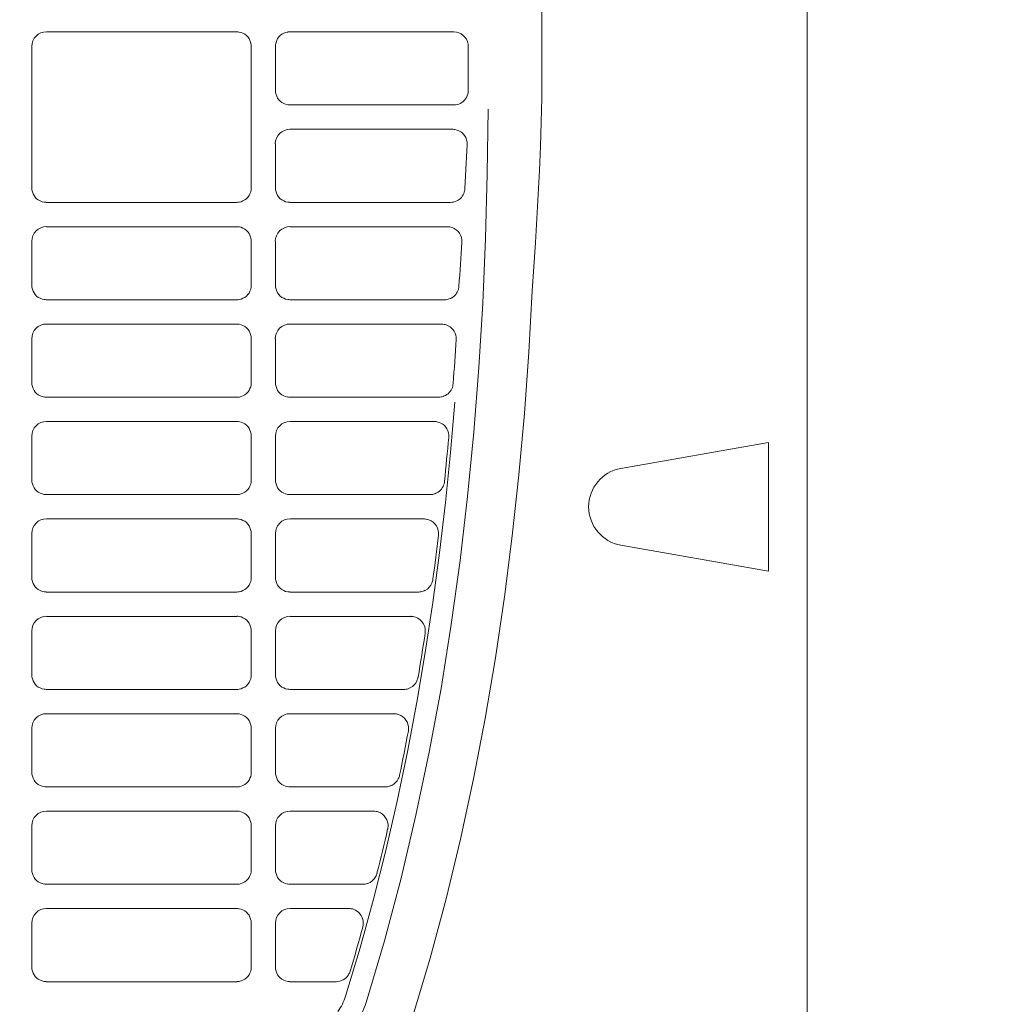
# Model space of a CAD drawing. Header units: millimetres. Extents: x -3034 to 546681, y -100001 to 133386.
# Tile 172 of 173: x 102839 to 102939, y -18222 to -18121. Entities that reach past the tile are written whole.
import ezdxf

# ---------------------------------------------------------------- set-up
doc = ezdxf.new("R2010")
doc.units = ezdxf.units.MM
doc.linetypes.add('ACAD_ISO03W100', pattern=[150, 60, -90])
doc.layers.get('Defpoints').update_dxf_attribs({"color": 252})
for name, color, linetype in [('___INST__AR_podstawy', 3, 'Continuous'), ('DETAIL', 5, 'Continuous'), ('ELEK CIENKIE', 80, 'Continuous'), ('ELEK ODGROMÓWKA', 214, 'Continuous')]:
    doc.layers.add(name, color=color, linetype=linetype)
doc.layers.add('I_WYMIARY', color=6, linetype='Continuous', lineweight=18)
doc.styles.add('DETALE1_100', font='arial.ttf', dxfattribs={"width": 0.6, "height": 200})
doc.dimstyles.new('Detale 1_100', dxfattribs={"dimscale": 0.12, "dimtxt": 250, "dimasz": 20, "dimexe": 50, "dimexo": 0, "dimgap": 30, "dimtad": 1, "dimdec": 1, "dimlfac": 0.1, "dimzin": 9, "dimdsep": 46, "dimtxsty": 'DETALE1_100', "dimblk1": 'DIM_KRESKA_', "dimblk2": 'DIM_KRESKA_', "dimsah": 1, "dimcen": 0, "dimse1": 1, "dimse2": 1, "dimclrd": 256, "dimclre": 256, "dimclrt": 256, "dimadec": 0, "dimazin": 0, "dimtfac": 0.01, "dimtdec": 1, "dimtix": 1, "dimtofl": 0, "dimtmove": 0, "dimatfit": 3, "dimfxl": 1, "dimtolj": 1, "dimtzin": 12, "dimlwd": -1, "dimarcsym": 0})

# ---------------------------------------------------------------- blocks, each defined once
blk = doc.blocks.new('iglice')
at = {"layer": 'ELEK CIENKIE', "color": 80, "linetype": 'ACAD_ISO03W100', "ltscale": 3}
blk.add_circle((-5706.4, 7322.5), 4350, dxfattribs=at)
blk = doc.blocks.new('wentDACH')
at = {"layer": 'DETAIL', "color": 8, "linetype": 'Continuous', "lineweight": 9}
for p, q in [((-83114.92, 25700.64), (-83114.92, 25059.55)), ((-83142.17, 25272.04), (-83142.17, 25488.14)), ((-83192.99, 25278.84), (-83173.46, 25278.84)), ((-83173.02, 25278.78), (-83173.23, 25278.83)), ((-83172.83, 25278.7), (-83173.02, 25278.78)), ((-83172.64, 25278.6), (-83172.83, 25278.7)), ((-83172.47, 25278.47), (-83172.64, 25278.6)), ((-83172.32, 25278.32), (-83172.47, 25278.47)), ((-83172.2, 25278.15), (-83172.32, 25278.32)), ((-83169.13, 25278.32), (-83169.26, 25278.15)), ((-83168.99, 25278.47), (-83169.13, 25278.32)), ((-83168.82, 25278.6), (-83168.99, 25278.47)), ((-83168.63, 25278.7), (-83168.82, 25278.6)), ((-83168.43, 25278.78), (-83168.63, 25278.7)), ((-83168.23, 25278.83), (-83168.43, 25278.78)), ((-83168, 25278.84), (-83151.19, 25278.84)), ((-83194.49, 25262.84), (-83194.49, 25277.34)), ((-83172.1, 25277.97), (-83172.2, 25278.15)), ((-83172.03, 25277.77), (-83172.1, 25277.97)), ((-83171.98, 25277.56), (-83172.03, 25277.77)), ((-83171.97, 25277.36), (-83171.98, 25277.56)), ((-83171.97, 25277.36), (-83171.97, 25262.83)), ((-83169.48, 25277.56), (-83169.49, 25277.34)), ((-83169.49, 25272.84), (-83169.49, 25277.34)), ((-83169.43, 25277.76), (-83169.48, 25277.56)), ((-83169.36, 25277.96), (-83169.43, 25277.76)), ((-83169.26, 25278.15), (-83169.36, 25277.96)), ((-83149.7, 25277.35), (-83149.7, 25272.85)), ((-83169.49, 25272.84), (-83169.48, 25272.63)), ((-83169.48, 25272.63), (-83169.43, 25272.43)), ((-83169.43, 25272.43), (-83169.36, 25272.23)), ((-83169.36, 25272.23), (-83169.26, 25272.04)), ((-83169.26, 25272.04), (-83169.14, 25271.87)), ((-83169.14, 25271.87), (-83168.99, 25271.72)), ((-83168.99, 25271.72), (-83168.82, 25271.59)), ((-83168.82, 25271.59), (-83168.64, 25271.49)), ((-83168.64, 25271.49), (-83168.44, 25271.41)), ((-83168.44, 25271.41), (-83168.23, 25271.36)), ((-83151.19, 25271.34), (-83168, 25271.34)), ((-83142.21, 25269.57), (-83142.17, 25272.04)), ((-83147.75, 25264.26), (-83147.67, 25270.9)), ((-83142.29, 25267.09), (-83142.21, 25269.57)), ((-83168, 25268.84), (-83151.31, 25268.84)), ((-83169.49, 25262.84), (-83169.49, 25267.34)), ((-83149.81, 25267.28), (-83149.84, 25266.64)), ((-83142.41, 25264.62), (-83142.29, 25267.09)), ((-83149.84, 25266.64), (-83149.87, 25265.99)), ((-83149.91, 25265.35), (-83149.94, 25264.7)), ((-83149.87, 25265.99), (-83149.91, 25265.35)), ((-83149.97, 25264.05), (-83150.01, 25263.41)), ((-83149.94, 25264.7), (-83149.97, 25264.05)), ((-83147.93, 25257.63), (-83147.75, 25264.26)), ((-83142.54, 25262.15), (-83142.41, 25264.62)), ((-83150.01, 25263.41), (-83150.04, 25262.76)), ((-83194.49, 25262.84), (-83194.48, 25262.63)), ((-83194.48, 25262.63), (-83194.43, 25262.43)), ((-83194.43, 25262.43), (-83194.36, 25262.23)), ((-83194.36, 25262.23), (-83194.26, 25262.04)), ((-83194.26, 25262.04), (-83194.14, 25261.87)), ((-83172.32, 25261.87), (-83172.2, 25262.03)), ((-83172.2, 25262.03), (-83172.1, 25262.22)), ((-83172.1, 25262.22), (-83172.02, 25262.42)), ((-83172.02, 25262.42), (-83171.98, 25262.62)), ((-83171.98, 25262.62), (-83171.97, 25262.83)), ((-83169.49, 25262.84), (-83169.48, 25262.63)), ((-83169.48, 25262.63), (-83169.43, 25262.43)), ((-83169.43, 25262.43), (-83169.36, 25262.23)), ((-83169.36, 25262.23), (-83169.26, 25262.04)), ((-83169.26, 25262.04), (-83169.14, 25261.87)), ((-83142.68, 25259.68), (-83142.54, 25262.15)), ((-83194.14, 25261.87), (-83193.99, 25261.72)), ((-83193.99, 25261.72), (-83193.82, 25261.59)), ((-83193.82, 25261.59), (-83193.64, 25261.49)), ((-83193.64, 25261.49), (-83193.44, 25261.41)), ((-83193.44, 25261.41), (-83193.23, 25261.36)), ((-83173.46, 25261.34), (-83193, 25261.34)), ((-83173.22, 25261.36), (-83173.02, 25261.41)), ((-83173.02, 25261.41), (-83172.82, 25261.49)), ((-83172.82, 25261.49), (-83172.64, 25261.59)), ((-83172.64, 25261.59), (-83172.47, 25261.72)), ((-83172.47, 25261.72), (-83172.32, 25261.87)), ((-83169.14, 25261.87), (-83168.99, 25261.72)), ((-83168.99, 25261.72), (-83168.82, 25261.59)), ((-83168.82, 25261.59), (-83168.64, 25261.49)), ((-83168.64, 25261.49), (-83168.44, 25261.41)), ((-83168.44, 25261.41), (-83168.23, 25261.36)), ((-83151.54, 25261.34), (-83168, 25261.34)), ((-83142.82, 25257.21), (-83142.68, 25259.68)), ((-83192.99, 25258.84), (-83173.46, 25258.84)), ((-83173.02, 25258.78), (-83173.23, 25258.83)), ((-83172.83, 25258.7), (-83173.02, 25258.78)), ((-83172.64, 25258.6), (-83172.83, 25258.7)), ((-83172.47, 25258.47), (-83172.64, 25258.6)), ((-83172.32, 25258.32), (-83172.47, 25258.47)), ((-83172.2, 25258.15), (-83172.32, 25258.32)), ((-83172.1, 25257.97), (-83172.2, 25258.15)), ((-83168, 25258.84), (-83151.85, 25258.84)), ((-83194.49, 25252.84), (-83194.49, 25257.35)), ((-83172.03, 25257.77), (-83172.1, 25257.97)), ((-83171.98, 25257.57), (-83172.03, 25257.77)), ((-83171.97, 25257.36), (-83171.98, 25257.57)), ((-83171.97, 25257.36), (-83171.97, 25252.83)), ((-83169.49, 25252.84), (-83169.49, 25257.34)), ((-83148.22, 25251), (-83147.93, 25257.63)), ((-83142.98, 25254.74), (-83142.82, 25257.21)), ((-83143.15, 25252.27), (-83142.98, 25254.74)), ((-83194.49, 25252.84), (-83194.48, 25252.63)), ((-83194.48, 25252.63), (-83194.43, 25252.43)), ((-83194.43, 25252.43), (-83194.36, 25252.23)), ((-83194.36, 25252.23), (-83194.26, 25252.04)), ((-83194.26, 25252.04), (-83194.14, 25251.87)), ((-83172.32, 25251.87), (-83172.2, 25252.03)), ((-83172.2, 25252.03), (-83172.1, 25252.22)), ((-83172.1, 25252.22), (-83172.02, 25252.42)), ((-83172.02, 25252.42), (-83171.98, 25252.62)), ((-83171.98, 25252.62), (-83171.97, 25252.83)), ((-83169.49, 25252.84), (-83169.48, 25252.63)), ((-83169.48, 25252.63), (-83169.43, 25252.43)), ((-83169.43, 25252.43), (-83169.36, 25252.23)), ((-83169.36, 25252.23), (-83169.26, 25252.04)), ((-83169.26, 25252.04), (-83169.14, 25251.87)), ((-83143.5, 25245.97), (-83143.15, 25252.27)), ((-83194.14, 25251.87), (-83193.99, 25251.72)), ((-83193.99, 25251.72), (-83193.82, 25251.59)), ((-83193.82, 25251.59), (-83193.64, 25251.49)), ((-83193.64, 25251.49), (-83193.44, 25251.41)), ((-83193.44, 25251.41), (-83193.23, 25251.36)), ((-83173.46, 25251.34), (-83193, 25251.35)), ((-83173.22, 25251.36), (-83173.02, 25251.41)), ((-83173.02, 25251.41), (-83172.82, 25251.49)), ((-83172.82, 25251.49), (-83172.64, 25251.59)), ((-83172.64, 25251.59), (-83172.47, 25251.72)), ((-83172.47, 25251.72), (-83172.32, 25251.87)), ((-83169.14, 25251.87), (-83168.99, 25251.72)), ((-83168.99, 25251.72), (-83168.82, 25251.59)), ((-83168.82, 25251.59), (-83168.64, 25251.49)), ((-83168.64, 25251.49), (-83168.44, 25251.41)), ((-83168.44, 25251.41), (-83168.23, 25251.36)), ((-83152.14, 25251.34), (-83168, 25251.34)), ((-83148.61, 25244.38), (-83148.22, 25251)), ((-83192.99, 25248.84), (-83173.46, 25248.84)), ((-83173.02, 25248.78), (-83173.23, 25248.83)), ((-83172.83, 25248.7), (-83173.02, 25248.78)), ((-83172.64, 25248.6), (-83172.83, 25248.7)), ((-83172.47, 25248.47), (-83172.64, 25248.6)), ((-83172.32, 25248.32), (-83172.47, 25248.47)), ((-83172.2, 25248.15), (-83172.32, 25248.32)), ((-83172.1, 25247.97), (-83172.2, 25248.15)), ((-83172.03, 25247.77), (-83172.1, 25247.97)), ((-83168, 25248.84), (-83152.43, 25248.84)), ((-83194.49, 25242.84), (-83194.49, 25247.34)), ((-83171.98, 25247.56), (-83172.03, 25247.77)), ((-83171.97, 25247.35), (-83171.98, 25247.56)), ((-83171.97, 25247.35), (-83171.97, 25242.83)), ((-83169.49, 25242.84), (-83169.49, 25247.34)), ((-83143.95, 25239.67), (-83143.5, 25245.97)), ((-83149.13, 25237.76), (-83148.61, 25244.38)), ((-83194.49, 25242.84), (-83194.48, 25242.63)), ((-83171.98, 25242.62), (-83171.97, 25242.83)), ((-83169.49, 25242.84), (-83169.48, 25242.63)), ((-83194.48, 25242.63), (-83194.43, 25242.43)), ((-83194.43, 25242.43), (-83194.36, 25242.23)), ((-83194.36, 25242.23), (-83194.26, 25242.04)), ((-83194.26, 25242.04), (-83194.14, 25241.87)), ((-83194.14, 25241.87), (-83193.99, 25241.72)), ((-83172.47, 25241.72), (-83172.32, 25241.87)), ((-83172.32, 25241.87), (-83172.2, 25242.03)), ((-83172.2, 25242.03), (-83172.1, 25242.22)), ((-83172.1, 25242.22), (-83172.02, 25242.42)), ((-83172.02, 25242.42), (-83171.98, 25242.62)), ((-83169.48, 25242.63), (-83169.43, 25242.43)), ((-83169.43, 25242.43), (-83169.36, 25242.23)), ((-83169.36, 25242.23), (-83169.26, 25242.04)), ((-83169.26, 25242.04), (-83169.14, 25241.87)), ((-83169.14, 25241.87), (-83168.99, 25241.72)), ((-83193.99, 25241.72), (-83193.82, 25241.59)), ((-83193.82, 25241.59), (-83193.64, 25241.49)), ((-83193.64, 25241.49), (-83193.44, 25241.41)), ((-83193.44, 25241.41), (-83193.23, 25241.36)), ((-83173.46, 25241.34), (-83193, 25241.34)), ((-83173.22, 25241.36), (-83173.02, 25241.41)), ((-83173.02, 25241.41), (-83172.82, 25241.49)), ((-83172.82, 25241.49), (-83172.64, 25241.59)), ((-83172.64, 25241.59), (-83172.47, 25241.72)), ((-83168.99, 25241.72), (-83168.82, 25241.59)), ((-83168.82, 25241.59), (-83168.64, 25241.49)), ((-83168.64, 25241.49), (-83168.44, 25241.41)), ((-83168.44, 25241.41), (-83168.23, 25241.36)), ((-83152.75, 25241.34), (-83168, 25241.34)), ((-83151.52, 25235.67), (-83151.08, 25240.83)), ((-83192.99, 25238.84), (-83173.46, 25238.84)), ((-83173.02, 25238.78), (-83173.23, 25238.83)), ((-83167.99, 25238.84), (-83153.19, 25238.84)), ((-83144.51, 25233.38), (-83143.95, 25239.67)), ((-83172.83, 25238.7), (-83173.02, 25238.78)), ((-83172.64, 25238.6), (-83172.83, 25238.7)), ((-83172.47, 25238.47), (-83172.64, 25238.6)), ((-83172.32, 25238.32), (-83172.47, 25238.47)), ((-83172.2, 25238.16), (-83172.32, 25238.32)), ((-83172.1, 25237.97), (-83172.2, 25238.16)), ((-83172.03, 25237.77), (-83172.1, 25237.97)), ((-83194.49, 25232.84), (-83194.49, 25237.35)), ((-83171.98, 25237.57), (-83172.03, 25237.77)), ((-83171.97, 25237.36), (-83171.98, 25237.57)), ((-83171.97, 25237.36), (-83171.97, 25232.83)), ((-83169.49, 25232.84), (-83169.49, 25237.35)), ((-83149.77, 25231.15), (-83149.13, 25237.76)), ((-83118.89, 25236.7), (-83134.05, 25234.03)), ((-83118.89, 25236.7), (-83118.89, 25223.48)), ((-83152.05, 25230.52), (-83151.52, 25235.67)), ((-83194.49, 25232.84), (-83194.48, 25232.63)), ((-83171.98, 25232.62), (-83171.97, 25232.83)), ((-83169.49, 25232.84), (-83169.48, 25232.63)), ((-83145.19, 25227.1), (-83144.51, 25233.38)), ((-83194.48, 25232.63), (-83194.43, 25232.43)), ((-83194.43, 25232.43), (-83194.36, 25232.23)), ((-83194.36, 25232.23), (-83194.26, 25232.04)), ((-83194.26, 25232.04), (-83194.14, 25231.87)), ((-83194.14, 25231.87), (-83193.99, 25231.72)), ((-83193.99, 25231.72), (-83193.82, 25231.59)), ((-83172.64, 25231.59), (-83172.47, 25231.72)), ((-83172.47, 25231.72), (-83172.32, 25231.87)), ((-83172.32, 25231.87), (-83172.2, 25232.04)), ((-83172.2, 25232.04), (-83172.1, 25232.22)), ((-83172.1, 25232.22), (-83172.02, 25232.42)), ((-83172.02, 25232.42), (-83171.98, 25232.62)), ((-83169.48, 25232.63), (-83169.43, 25232.43)), ((-83169.43, 25232.43), (-83169.36, 25232.23)), ((-83169.36, 25232.23), (-83169.26, 25232.04)), ((-83169.26, 25232.04), (-83169.14, 25231.87)), ((-83169.14, 25231.87), (-83168.99, 25231.72)), ((-83168.99, 25231.72), (-83168.82, 25231.59)), ((-83193.82, 25231.59), (-83193.64, 25231.49)), ((-83193.64, 25231.49), (-83193.44, 25231.41)), ((-83193.44, 25231.41), (-83193.23, 25231.36)), ((-83173.46, 25231.34), (-83193, 25231.35)), ((-83173.22, 25231.36), (-83173.02, 25231.41)), ((-83173.02, 25231.41), (-83172.82, 25231.49)), ((-83172.82, 25231.49), (-83172.64, 25231.59)), ((-83168.82, 25231.59), (-83168.64, 25231.49)), ((-83168.64, 25231.49), (-83168.44, 25231.41)), ((-83168.44, 25231.41), (-83168.23, 25231.36)), ((-83153.63, 25231.34), (-83168, 25231.34)), ((-83153.63, 25231.34), (-83153.61, 25231.34)), ((-83150.54, 25224.56), (-83149.77, 25231.15)), ((-83152.65, 25225.38), (-83152.05, 25230.52)), ((-83192.99, 25228.84), (-83173.46, 25228.84)), ((-83173.02, 25228.78), (-83173.23, 25228.83)), ((-83172.83, 25228.7), (-83173.02, 25228.78)), ((-83172.64, 25228.6), (-83172.83, 25228.7)), ((-83167.99, 25228.84), (-83154.24, 25228.84)), ((-83172.47, 25228.47), (-83172.64, 25228.6)), ((-83172.32, 25228.32), (-83172.47, 25228.47)), ((-83172.2, 25228.15), (-83172.32, 25228.32)), ((-83172.1, 25227.97), (-83172.2, 25228.15)), ((-83172.03, 25227.77), (-83172.1, 25227.97)), ((-83171.98, 25227.56), (-83172.03, 25227.77)), ((-83194.49, 25222.84), (-83194.49, 25227.34)), ((-83171.97, 25227.36), (-83171.98, 25227.56)), ((-83171.97, 25227.36), (-83171.97, 25222.83)), ((-83169.49, 25222.84), (-83169.49, 25227.34)), ((-83145.99, 25220.83), (-83145.19, 25227.1)), ((-83134.05, 25226.15), (-83118.89, 25223.48)), ((-83153.34, 25220.25), (-83152.65, 25225.38)), ((-83151.45, 25217.99), (-83150.54, 25224.56)), ((-83194.49, 25222.84), (-83194.48, 25222.63)), ((-83194.48, 25222.63), (-83194.43, 25222.43)), ((-83172.02, 25222.42), (-83171.98, 25222.62)), ((-83171.98, 25222.62), (-83171.97, 25222.83)), ((-83169.49, 25222.84), (-83169.48, 25222.63)), ((-83169.48, 25222.63), (-83169.43, 25222.43)), ((-83194.43, 25222.43), (-83194.36, 25222.23)), ((-83194.36, 25222.23), (-83194.26, 25222.04)), ((-83194.26, 25222.04), (-83194.14, 25221.87)), ((-83194.14, 25221.87), (-83193.99, 25221.72)), ((-83193.99, 25221.72), (-83193.82, 25221.59)), ((-83172.64, 25221.59), (-83172.47, 25221.72)), ((-83172.47, 25221.72), (-83172.32, 25221.87)), ((-83172.32, 25221.87), (-83172.2, 25222.03)), ((-83172.2, 25222.03), (-83172.1, 25222.22)), ((-83172.1, 25222.22), (-83172.02, 25222.42)), ((-83169.43, 25222.43), (-83169.36, 25222.23)), ((-83169.36, 25222.23), (-83169.26, 25222.04)), ((-83169.26, 25222.04), (-83169.14, 25221.87)), ((-83169.14, 25221.87), (-83168.99, 25221.72)), ((-83168.99, 25221.72), (-83168.82, 25221.59)), ((-83193.82, 25221.59), (-83193.64, 25221.49)), ((-83193.64, 25221.49), (-83193.44, 25221.41)), ((-83193.44, 25221.41), (-83193.23, 25221.36)), ((-83173.46, 25221.34), (-83193, 25221.34)), ((-83173.22, 25221.36), (-83173.02, 25221.41)), ((-83173.02, 25221.41), (-83172.82, 25221.49)), ((-83172.82, 25221.49), (-83172.64, 25221.59)), ((-83168.82, 25221.59), (-83168.64, 25221.49)), ((-83168.64, 25221.49), (-83168.44, 25221.41)), ((-83168.44, 25221.41), (-83168.23, 25221.36)), ((-83154.81, 25221.34), (-83168, 25221.34)), ((-83146.91, 25214.58), (-83145.99, 25220.83)), ((-83154.12, 25215.13), (-83153.34, 25220.25)), ((-83192.99, 25218.84), (-83173.46, 25218.84)), ((-83173.02, 25218.78), (-83173.23, 25218.83)), ((-83172.83, 25218.7), (-83173.02, 25218.78)), ((-83172.64, 25218.6), (-83172.83, 25218.7)), ((-83172.47, 25218.47), (-83172.64, 25218.6)), ((-83167.99, 25218.84), (-83155.6, 25218.84)), ((-83172.32, 25218.32), (-83172.47, 25218.47)), ((-83172.2, 25218.16), (-83172.32, 25218.32)), ((-83172.1, 25217.97), (-83172.2, 25218.16)), ((-83172.03, 25217.77), (-83172.1, 25217.97)), ((-83171.98, 25217.57), (-83172.03, 25217.77)), ((-83171.97, 25217.36), (-83171.98, 25217.57)), ((-83152.5, 25211.44), (-83151.45, 25217.99)), ((-83194.49, 25212.84), (-83194.49, 25217.35)), ((-83171.97, 25217.36), (-83171.97, 25212.83)), ((-83169.49, 25212.84), (-83169.49, 25217.35)), ((-83154.98, 25210.02), (-83154.12, 25215.13)), ((-83147.97, 25208.36), (-83146.91, 25214.58)), ((-83194.49, 25212.84), (-83194.48, 25212.63)), ((-83194.48, 25212.63), (-83194.43, 25212.43)), ((-83172.02, 25212.42), (-83171.98, 25212.62)), ((-83171.98, 25212.62), (-83171.97, 25212.83)), ((-83169.49, 25212.84), (-83169.48, 25212.63)), ((-83169.48, 25212.63), (-83169.43, 25212.43)), ((-83194.43, 25212.43), (-83194.36, 25212.23)), ((-83194.36, 25212.23), (-83194.26, 25212.04)), ((-83194.26, 25212.04), (-83194.14, 25211.87)), ((-83194.14, 25211.87), (-83193.99, 25211.72)), ((-83193.99, 25211.72), (-83193.82, 25211.59)), ((-83193.82, 25211.59), (-83193.64, 25211.49)), ((-83172.82, 25211.49), (-83172.64, 25211.59)), ((-83172.64, 25211.59), (-83172.47, 25211.72)), ((-83172.47, 25211.72), (-83172.32, 25211.87)), ((-83172.32, 25211.87), (-83172.2, 25212.04)), ((-83172.2, 25212.04), (-83172.1, 25212.22)), ((-83172.1, 25212.22), (-83172.02, 25212.42)), ((-83169.43, 25212.43), (-83169.36, 25212.23)), ((-83169.36, 25212.23), (-83169.26, 25212.04)), ((-83169.26, 25212.04), (-83169.14, 25211.87)), ((-83169.14, 25211.87), (-83168.99, 25211.72)), ((-83168.99, 25211.72), (-83168.82, 25211.59)), ((-83168.82, 25211.59), (-83168.64, 25211.49)), ((-83193.64, 25211.49), (-83193.44, 25211.41)), ((-83193.44, 25211.41), (-83193.23, 25211.36)), ((-83173.46, 25211.35), (-83193, 25211.35)), ((-83173.22, 25211.36), (-83173.02, 25211.41)), ((-83173.02, 25211.41), (-83172.82, 25211.49)), ((-83168.64, 25211.49), (-83168.44, 25211.41)), ((-83168.44, 25211.41), (-83168.23, 25211.36)), ((-83156.33, 25211.34), (-83168, 25211.35)), ((-83153.71, 25204.91), (-83152.5, 25211.44)), ((-83155.94, 25204.94), (-83154.98, 25210.02)), ((-83192.99, 25208.84), (-83173.46, 25208.84)), ((-83173.02, 25208.78), (-83173.23, 25208.83)), ((-83172.83, 25208.7), (-83173.02, 25208.78)), ((-83172.64, 25208.6), (-83172.83, 25208.7)), ((-83172.47, 25208.47), (-83172.64, 25208.6)), ((-83172.32, 25208.32), (-83172.47, 25208.47)), ((-83167.99, 25208.84), (-83157.32, 25208.84)), ((-83172.2, 25208.16), (-83172.32, 25208.32)), ((-83172.1, 25207.97), (-83172.2, 25208.16)), ((-83172.03, 25207.77), (-83172.1, 25207.97)), ((-83171.98, 25207.57), (-83172.03, 25207.77)), ((-83171.97, 25207.36), (-83171.98, 25207.57)), ((-83149.16, 25202.15), (-83147.97, 25208.36)), ((-83194.49, 25202.84), (-83194.49, 25207.34)), ((-83171.97, 25207.36), (-83171.97, 25202.83)), ((-83169.49, 25202.84), (-83169.49, 25207.35)), ((-83157, 25199.87), (-83155.94, 25204.94)), ((-83155.07, 25198.42), (-83153.71, 25204.91)), ((-83194.49, 25202.84), (-83194.48, 25202.63)), ((-83194.48, 25202.63), (-83194.43, 25202.43)), ((-83194.43, 25202.43), (-83194.36, 25202.23)), ((-83172.1, 25202.22), (-83172.02, 25202.42)), ((-83172.02, 25202.42), (-83171.98, 25202.62)), ((-83171.98, 25202.62), (-83171.97, 25202.83)), ((-83169.49, 25202.84), (-83169.48, 25202.63)), ((-83169.48, 25202.63), (-83169.43, 25202.43)), ((-83169.43, 25202.43), (-83169.36, 25202.23)), ((-83194.36, 25202.23), (-83194.26, 25202.04)), ((-83194.26, 25202.04), (-83194.14, 25201.87)), ((-83194.14, 25201.87), (-83193.99, 25201.72)), ((-83193.99, 25201.72), (-83193.82, 25201.59)), ((-83193.82, 25201.59), (-83193.64, 25201.49)), ((-83193.64, 25201.49), (-83193.44, 25201.41)), ((-83193.44, 25201.41), (-83193.23, 25201.36)), ((-83173.22, 25201.36), (-83173.02, 25201.41)), ((-83173.02, 25201.41), (-83172.82, 25201.49)), ((-83172.82, 25201.49), (-83172.64, 25201.59)), ((-83172.64, 25201.59), (-83172.47, 25201.72)), ((-83172.47, 25201.72), (-83172.32, 25201.87)), ((-83172.32, 25201.87), (-83172.2, 25202.03)), ((-83172.2, 25202.03), (-83172.1, 25202.22)), ((-83169.36, 25202.23), (-83169.26, 25202.04)), ((-83169.26, 25202.04), (-83169.14, 25201.87)), ((-83169.14, 25201.87), (-83168.99, 25201.72)), ((-83168.99, 25201.72), (-83168.82, 25201.59)), ((-83168.82, 25201.59), (-83168.64, 25201.49)), ((-83168.64, 25201.49), (-83168.44, 25201.41)), ((-83168.44, 25201.41), (-83168.23, 25201.36)), ((-83150.5, 25195.98), (-83149.16, 25202.15)), ((-83173.46, 25201.34), (-83193, 25201.34)), ((-83158.22, 25201.34), (-83168, 25201.34)), ((-83158.16, 25194.82), (-83157, 25199.87)), ((-83192.99, 25198.85), (-83173.46, 25198.85)), ((-83173.02, 25198.78), (-83173.23, 25198.83)), ((-83172.83, 25198.7), (-83173.02, 25198.78)), ((-83172.64, 25198.6), (-83172.83, 25198.7)), ((-83172.47, 25198.47), (-83172.64, 25198.6)), ((-83172.32, 25198.32), (-83172.47, 25198.47)), ((-83167.99, 25198.85), (-83159.43, 25198.85)), ((-83156.6, 25191.96), (-83155.07, 25198.42)), ((-83194.49, 25192.84), (-83194.49, 25197.35)), ((-83172.2, 25198.16), (-83172.32, 25198.32)), ((-83172.1, 25197.97), (-83172.2, 25198.16)), ((-83172.03, 25197.77), (-83172.1, 25197.97)), ((-83171.98, 25197.57), (-83172.03, 25197.77)), ((-83171.97, 25197.36), (-83171.98, 25197.57)), ((-83171.97, 25197.36), (-83171.97, 25192.83)), ((-83169.49, 25192.84), (-83169.49, 25197.35)), ((-83151.98, 25189.84), (-83150.5, 25195.98)), ((-83159.43, 25189.8), (-83158.16, 25194.82)), ((-83194.49, 25192.84), (-83194.48, 25192.63)), ((-83194.48, 25192.63), (-83194.43, 25192.43)), ((-83194.43, 25192.43), (-83194.36, 25192.23)), ((-83172.1, 25192.22), (-83172.02, 25192.42)), ((-83172.02, 25192.42), (-83171.98, 25192.62)), ((-83171.98, 25192.62), (-83171.97, 25192.83)), ((-83169.49, 25192.84), (-83169.48, 25192.63)), ((-83169.48, 25192.63), (-83169.43, 25192.43)), ((-83169.43, 25192.43), (-83169.36, 25192.23)), ((-83194.36, 25192.23), (-83194.26, 25192.04)), ((-83194.26, 25192.04), (-83194.14, 25191.87)), ((-83194.14, 25191.87), (-83193.99, 25191.72)), ((-83193.99, 25191.72), (-83193.82, 25191.59)), ((-83193.82, 25191.59), (-83193.64, 25191.49)), ((-83193.64, 25191.49), (-83193.44, 25191.41)), ((-83193.44, 25191.41), (-83193.23, 25191.36)), ((-83173.46, 25191.35), (-83193, 25191.35)), ((-83173.22, 25191.36), (-83173.02, 25191.41)), ((-83173.02, 25191.41), (-83172.82, 25191.49)), ((-83172.82, 25191.49), (-83172.64, 25191.59)), ((-83172.64, 25191.59), (-83172.47, 25191.72)), ((-83172.47, 25191.72), (-83172.32, 25191.87)), ((-83172.32, 25191.87), (-83172.2, 25192.04)), ((-83172.2, 25192.04), (-83172.1, 25192.22)), ((-83169.36, 25192.23), (-83169.26, 25192.04)), ((-83169.26, 25192.04), (-83169.14, 25191.87)), ((-83169.14, 25191.87), (-83168.99, 25191.72)), ((-83168.99, 25191.72), (-83168.82, 25191.59)), ((-83168.82, 25191.59), (-83168.64, 25191.49)), ((-83168.64, 25191.49), (-83168.44, 25191.41)), ((-83168.44, 25191.41), (-83168.23, 25191.36)), ((-83160.52, 25191.35), (-83168, 25191.35)), ((-83158.3, 25185.55), (-83156.6, 25191.96)), ((-83160.8, 25184.81), (-83159.43, 25189.8)), ((-83153.62, 25183.74), (-83151.98, 25189.84)), ((-83192.99, 25188.84), (-83173.46, 25188.84)), ((-83173.02, 25188.78), (-83173.23, 25188.83)), ((-83172.83, 25188.7), (-83173.02, 25188.78)), ((-83172.64, 25188.6), (-83172.83, 25188.7)), ((-83172.47, 25188.47), (-83172.64, 25188.6)), ((-83172.32, 25188.32), (-83172.47, 25188.47)), ((-83172.2, 25188.16), (-83172.32, 25188.32)), ((-83167.99, 25188.84), (-83161.96, 25188.84)), ((-83161.29, 25188.68), (-83161.47, 25188.76)), ((-83161.12, 25188.58), (-83161.29, 25188.68)), ((-83160.96, 25188.46), (-83161.12, 25188.58)), ((-83160.82, 25188.31), (-83160.96, 25188.46)), ((-83160.7, 25188.15), (-83160.82, 25188.31)), ((-83194.49, 25182.84), (-83194.49, 25187.35)), ((-83172.1, 25187.97), (-83172.2, 25188.16)), ((-83172.03, 25187.77), (-83172.1, 25187.97)), ((-83171.98, 25187.57), (-83172.03, 25187.77)), ((-83171.97, 25187.36), (-83171.98, 25187.57)), ((-83171.97, 25187.36), (-83171.97, 25182.83)), ((-83169.49, 25182.84), (-83169.49, 25187.35)), ((-83160.61, 25187.98), (-83160.7, 25188.15)), ((-83160.54, 25187.79), (-83160.61, 25187.98)), ((-83160.49, 25187.59), (-83160.54, 25187.79)), ((-83160.47, 25187.39), (-83160.49, 25187.59)), ((-83160.48, 25187.2), (-83160.47, 25187.39)), ((-83160.19, 25179.19), (-83158.3, 25185.55)), ((-83162.29, 25179.85), (-83160.8, 25184.81)), ((-83155.42, 25177.69), (-83153.62, 25183.74)), ((-83194.49, 25182.84), (-83194.48, 25182.63)), ((-83194.48, 25182.63), (-83194.43, 25182.43)), ((-83194.43, 25182.43), (-83194.36, 25182.23)), ((-83194.36, 25182.23), (-83194.26, 25182.04)), ((-83172.2, 25182.04), (-83172.1, 25182.22)), ((-83172.1, 25182.22), (-83172.02, 25182.42)), ((-83172.02, 25182.42), (-83171.98, 25182.62)), ((-83171.98, 25182.62), (-83171.97, 25182.83)), ((-83169.49, 25182.84), (-83169.48, 25182.63)), ((-83169.48, 25182.63), (-83169.43, 25182.43)), ((-83169.43, 25182.43), (-83169.36, 25182.23)), ((-83169.36, 25182.23), (-83169.26, 25182.04)), ((-83194.26, 25182.04), (-83194.14, 25181.87)), ((-83194.14, 25181.87), (-83193.99, 25181.72)), ((-83193.99, 25181.72), (-83193.82, 25181.59)), ((-83193.82, 25181.59), (-83193.64, 25181.49)), ((-83193.64, 25181.49), (-83193.44, 25181.41)), ((-83193.44, 25181.41), (-83193.23, 25181.36)), ((-83173.46, 25181.34), (-83193, 25181.34)), ((-83173.22, 25181.36), (-83173.02, 25181.41)), ((-83173.02, 25181.41), (-83172.82, 25181.49)), ((-83172.82, 25181.49), (-83172.64, 25181.59)), ((-83172.64, 25181.59), (-83172.47, 25181.72)), ((-83172.47, 25181.72), (-83172.32, 25181.87)), ((-83172.32, 25181.87), (-83172.2, 25182.04)), ((-83169.26, 25182.04), (-83169.14, 25181.87)), ((-83169.14, 25181.87), (-83168.99, 25181.72)), ((-83168.99, 25181.72), (-83168.82, 25181.59)), ((-83168.82, 25181.59), (-83168.64, 25181.49)), ((-83168.64, 25181.49), (-83168.44, 25181.41)), ((-83168.44, 25181.41), (-83168.23, 25181.36)), ((-83163.26, 25181.34), (-83168, 25181.34))]:
    blk.add_line(p, q, dxfattribs=at)
for centre, radius, start, end in [((-83192.99, 25277.35), 1.5, 90.0024, 180.0785), ((-83173.46, 25277.33), 1.51, 81.0735, 89.9977), ((-83168, 25277.35), 1.5, 90.0024, 98.9705), ((-83151.19, 25277.35), 1.49, 8.9088, 89.9994), ((-83151.21, 25277.35), 1.51, 2.0148, 8.9482), ((-83151.2, 25277.35), 1.5, 0.009, 2.0145), ((-83151.2, 25272.84), 1.5, 297.0666, 351.1496), ((-83151.21, 25272.85), 1.51, 351.0774, 0.0074), ((-83168, 25272.84), 1.49, 261.0254, 269.9971), ((-83151.19, 25272.83), 1.49, 269.9994, 296.9949), ((-83168, 25267.35), 1.5, 90.0035, 180.0781), ((-83151.31, 25267.35), 1.49, 88.1805, 90.0005), ((-83151.31, 25267.34), 1.5, 80.7879, 88.1795), ((-83151.31, 25267.35), 1.49, 6.6937, 80.7747), ((-83151.32, 25267.35), 1.51, 359.6651, 6.7356), ((-83151.32, 25267.35), 1.5, 357.5564, 359.6649), ((-83151.54, 25262.84), 1.5, 296.095, 341.9794), ((-83151.55, 25262.85), 1.51, 341.9269, 356.8328), ((-83193, 25262.84), 1.49, 261.0282, 269.9981), ((-83173.46, 25262.85), 1.51, 270.0018, 278.9319), ((-83168, 25262.84), 1.49, 261.0264, 269.9982), ((-83151.54, 25262.83), 1.49, 270.0003, 296.0438), ((-83192.99, 25257.35), 1.5, 90.0024, 180.0722), ((-83173.46, 25257.33), 1.51, 81.0739, 89.9977), ((-83168, 25257.35), 1.5, 90.0024, 180.0749), ((-83151.85, 25257.35), 1.49, 88.2884, 89.9995), ((-83151.85, 25257.34), 1.5, 80.5898, 88.2868), ((-83151.85, 25257.35), 1.49, 5.7737, 80.5761), ((-83494.25, 25277.76), 344.5, 355.8324, 356.5876), ((-83151.86, 25257.35), 1.51, 358.657, 5.8161), ((-83151.86, 25257.35), 1.5, 356.5485, 358.6568), ((-83152.14, 25252.83), 1.49, 298.7324, 342.8855), ((-83152.18, 25252.84), 1.53, 342.8289, 346.3768), ((-83152.17, 25252.84), 1.52, 346.3585, 354.9285), ((-83193, 25252.84), 1.49, 261.0272, 269.9971), ((-83173.46, 25252.85), 1.51, 270.0007, 278.931), ((-83168, 25252.84), 1.49, 261.0254, 269.9971), ((-83152.14, 25252.82), 1.48, 269.9991, 270.861), ((-83152.14, 25252.83), 1.49, 270.9132, 289.0654), ((-83152.14, 25252.83), 1.48, 289.1367, 298.6814), ((-83192.99, 25247.35), 1.5, 90.0035, 180.069), ((-83173.46, 25247.33), 1.51, 81.0751, 89.9988), ((-83168, 25247.35), 1.5, 90.0035, 180.0717), ((-83152.43, 25247.36), 1.48, 88.8436, 90.0008), ((-83152.44, 25247.35), 1.49, 71.3659, 88.8004), ((-83152.43, 25247.36), 1.48, 5.7483, 71.3007), ((-83520.12, 25269.8), 369.86, 355.804, 356.5075), ((-83152.45, 25247.36), 1.5, 358.2166, 5.7893), ((-83152.44, 25247.36), 1.49, 356.5057, 358.2153), ((-83152.75, 25242.84), 1.5, 298.668, 346.3904), ((-83152.77, 25242.85), 1.51, 346.3365, 355.8005), ((-83193, 25242.84), 1.49, 261.0281, 269.9982), ((-83173.46, 25242.85), 1.51, 270.0018, 278.9321), ((-83168, 25242.84), 1.49, 261.0263, 269.9982), ((-83152.75, 25242.83), 1.49, 270.0002, 270.9609), ((-83152.75, 25242.84), 1.5, 271.0123, 289.041), ((-83152.75, 25242.84), 1.49, 289.1107, 298.6045), ((-83192.99, 25237.35), 1.5, 90.0024, 180.0659), ((-83173.46, 25237.33), 1.51, 81.0744, 89.9977), ((-83167.99, 25237.35), 1.5, 90.0024, 180.0686), ((-83153.19, 25237.35), 1.5, 88.5341, 89.9996), ((-83153.19, 25237.34), 1.5, 71.0495, 88.4916), ((-83153.19, 25237.35), 1.49, 4.2943, 70.9727), ((-83490, 25267.36), 339.63, 354.1411, 354.9075), ((-83153.2, 25237.35), 1.5, 354.906, 357.0294), ((-83153.21, 25237.35), 1.51, 357.0297, 4.347), ((-83133.35, 25230.09), 4, 100, 260), ((-83153.63, 25232.84), 1.5, 298.4713, 344.9669), ((-83153.64, 25232.85), 1.51, 344.9151, 354.1377), ((-83193, 25232.84), 1.49, 261.0271, 269.9971), ((-83173.46, 25232.85), 1.51, 270.0007, 278.9312), ((-83168, 25232.84), 1.49, 261.0253, 269.9971), ((-83153.63, 25232.84), 1.5, 270.6252, 289.0915), ((-83153.63, 25232.84), 1.49, 289.1628, 298.4104), ((-83192.99, 25227.35), 1.5, 90.0035, 180.0627), ((-83173.46, 25227.33), 1.52, 81.0756, 89.9987), ((-83167.99, 25227.35), 1.5, 90.0035, 180.0654), ((-83154.24, 25227.35), 1.5, 88.5856, 90.0007), ((-83154.24, 25227.34), 1.5, 81.2284, 88.5841), ((-83154.24, 25227.35), 1.49, 1.8443, 81.2169), ((-83463.93, 25264.47), 313.4, 352.3316, 353.1654), ((-83154.25, 25227.35), 1.5, 353.1636, 1.8966), ((-83154.83, 25222.85), 1.51, 337.3657, 352.328), ((-83154.81, 25222.84), 1.5, 297.4906, 337.4078), ((-83193, 25222.84), 1.49, 261.0281, 269.9982), ((-83173.46, 25222.85), 1.51, 270.0018, 278.9322), ((-83168, 25222.84), 1.49, 261.0263, 269.9982), ((-83154.81, 25222.83), 1.49, 270, 270.4368), ((-83154.81, 25222.84), 1.5, 270.4878, 288.2671), ((-83154.81, 25222.84), 1.49, 288.332, 297.4454), ((-83192.99, 25217.35), 1.5, 90.0025, 180.0596), ((-83173.46, 25217.33), 1.52, 81.0748, 89.9976), ((-83167.99, 25217.35), 1.5, 90.0025, 180.0623), ((-83155.6, 25217.35), 1.5, 88.65, 89.9997), ((-83155.6, 25217.34), 1.5, 81.0596, 88.6482), ((-83155.6, 25217.35), 1.49, 0.1147, 81.0474), ((-83440.75, 25261.14), 289.99, 350.3638, 351.2697), ((-83155.61, 25217.35), 1.5, 351.268, 0.1695), ((-83156.35, 25212.85), 1.51, 335.3223, 350.3602), ((-83156.33, 25212.84), 1.49, 287.9009, 296.7971), ((-83156.33, 25212.84), 1.5, 296.8396, 335.361), ((-83193, 25212.84), 1.49, 261.0271, 269.9971), ((-83173.46, 25212.85), 1.51, 270.0006, 278.9313), ((-83168, 25212.84), 1.49, 261.0253, 269.9971), ((-83156.33, 25212.84), 1.5, 270.0513, 287.8377), ((-83192.99, 25207.35), 1.5, 90.0036, 180.0564), ((-83173.46, 25207.33), 1.52, 81.076, 89.9987), ((-83167.99, 25207.35), 1.5, 90.0036, 180.0591), ((-83157.32, 25207.35), 1.5, 88.6975, 90.0008), ((-83157.32, 25207.34), 1.51, 71.6545, 88.659), ((-83157.32, 25207.35), 1.49, 358.2291, 71.593), ((-83419.5, 25257.29), 268.39, 348.2286, 349.2143), ((-83157.33, 25207.35), 1.5, 349.2115, 351.4274), ((-83157.33, 25207.35), 1.51, 351.4273, 358.287), ((-83158.23, 25202.85), 1.51, 333.0944, 348.2239), ((-83158.22, 25202.84), 1.5, 270.0487, 287.3589), ((-83158.22, 25202.84), 1.49, 287.4168, 296.0794), ((-83158.22, 25202.84), 1.5, 296.1191, 333.1297), ((-83193, 25202.84), 1.49, 261.0281, 269.9982), ((-83173.46, 25202.85), 1.51, 270.0017, 278.9324), ((-83168, 25202.84), 1.49, 261.0262, 269.9982), ((-83192.99, 25197.35), 1.5, 90.0025, 180.0532), ((-83173.46, 25197.33), 1.52, 81.0753, 89.9976), ((-83167.99, 25197.35), 1.5, 90.0025, 180.056), ((-83159.43, 25197.35), 1.5, 88.7294, 89.9997), ((-83159.43, 25197.34), 1.51, 71.3245, 88.6886), ((-83159.42, 25197.35), 1.49, 356.1667, 71.2534), ((-83399.77, 25253.03), 248.2, 345.8811, 346.9569), ((-83159.44, 25197.35), 1.5, 346.9572, 349.172), ((-83159.44, 25197.35), 1.51, 349.1719, 356.2406), ((-83160.53, 25192.85), 1.51, 330.753, 345.8792), ((-83193, 25192.84), 1.49, 261.0271, 269.9972), ((-83173.46, 25192.85), 1.51, 270.0006, 278.9315), ((-83168, 25192.84), 1.49, 261.0252, 269.9972), ((-83160.52, 25192.84), 1.5, 270.0599, 288.5572), ((-83160.51, 25192.83), 1.49, 288.6183, 289.0359), ((-83160.52, 25192.84), 1.5, 289.0739, 330.799), ((-83192.99, 25187.35), 1.5, 90.0036, 180.0501), ((-83173.46, 25187.33), 1.52, 81.0765, 89.9987), ((-83167.99, 25187.35), 1.5, 90.0036, 180.0528), ((-83161.96, 25187.35), 1.5, 88.7367, 90.0008), ((-83161.97, 25187.34), 1.51, 71.3227, 88.696), ((-83161.96, 25187.35), 1.49, 70.8361, 71.2627), ((-83371.31, 25245.16), 218.68, 343.3258, 344.562), ((-83161.98, 25187.35), 1.51, 344.5463, 346.7963), ((-83161.98, 25187.35), 1.51, 346.7962, 354.0438), ((-83163.28, 25182.85), 1.51, 327.9863, 343.308), ((-83193, 25182.84), 1.49, 261.028, 269.9983), ((-83173.46, 25182.86), 1.51, 270.0017, 274.1034), ((-83173.46, 25182.85), 1.51, 274.101, 278.9325), ((-83168, 25182.84), 1.49, 261.0262, 269.9983), ((-83163.27, 25182.84), 1.5, 270.0585, 328.0274), ((-83167.38, 25181.46), 5.34, 323.5568, 342.4661), ((-83167.35, 25181.44), 7.5, 323.4921, 342.5308)]:
    blk.add_arc(centre, radius, start, end, dxfattribs=at)
blk = doc.blocks.new('DIM_KRESKA_')
for p, q in [((0, 14), (0, -14)), ((-6, 0), (6, 0))]:
    blk.add_line(p, q)
at = {"const_width": 1.2}
blk.add_lwpolyline([(-4.243, -4.243), (4.243, 4.243)], dxfattribs=at)
blk = doc.blocks.new('*D524')
at = {"layer": 'Defpoints', "color": 0}
for p in [(101226.4, -17351.32), (109926.4, -17351.32), (109926.4, -19434.49)]:
    blk.add_point(p, dxfattribs=at)
at = {"layer": 'I_WYMIARY'}
blk.add_line((101228.8, -19434.49), (109924, -19434.49), dxfattribs=at)
at = {"layer": 'I_WYMIARY', "xscale": 2.4, "yscale": 2.4, "zscale": 2.4, "rotation": 180}
blk.add_blockref('DIM_KRESKA_', (101226.4, -19434.49), dxfattribs=at)
at = {"layer": 'I_WYMIARY', "xscale": 2.4, "yscale": 2.4, "zscale": 2.4}
blk.add_blockref('DIM_KRESKA_', (109926.4, -19434.49), dxfattribs=at)
at = {"layer": 'I_WYMIARY', "insert": (105576.4, -19328.7), "char_height": 200, "attachment_point": 5, "style": 'DETALE1_100'}
blk.add_mtext('\\A1;870', dxfattribs=at)

msp = doc.modelspace()

# ---------------------------------------------------------------- block references
at = {"layer": '___INST__AR_podstawy', "color": 210, "lineweight": 40}
msp.add_blockref('wentDACH', (186034.592, -43400.942), dxfattribs=at)
at = {"layer": 'ELEK ODGROMÓWKA'}
msp.add_blockref('iglice', (111335.99, -24243.943), dxfattribs=at)

# ---------------------------------------------------------------- dimensions: what is measured, and where the dimension line sits
at = {"layer": 'I_WYMIARY'}
dim = msp.add_linear_dim(base=(109926.396, -19434.486), p1=(101226.396, -17351.322), p2=(109926.396, -17351.322), dimstyle='Detale 1_100', dxfattribs=at)
dim.commit()
dim.dimension.update_dxf_attribs({"geometry": '*D524', "text_midpoint": (105576.396, -19328.703)})

doc.saveas('drawing.dxf')
